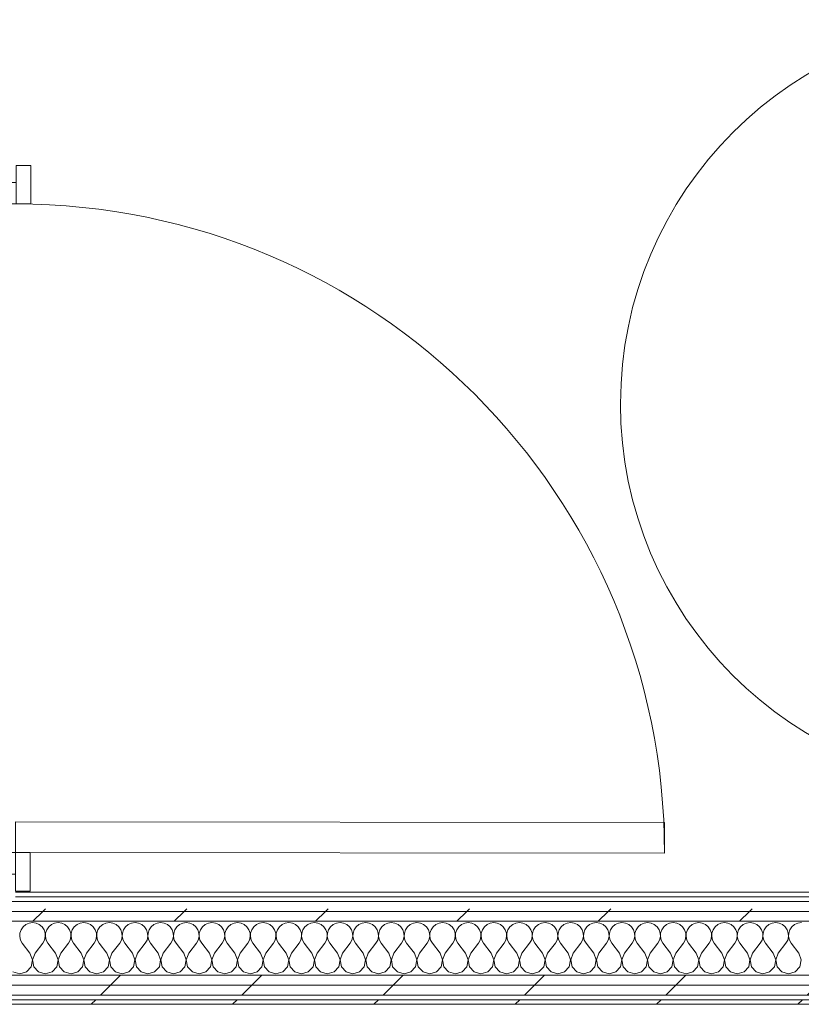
# Model space of a CAD drawing. Header units: millimetres. Extents: x -30280 to 19093, y -18706 to 4378.
# Tile 185 of 206: x -1550 to -533, y -17084 to -15803. Entities that reach past the tile are written whole.
import ezdxf

# ---------------------------------------------------------------- set-up
doc = ezdxf.new("R2010")
doc.units = ezdxf.units.MM
doc.header["$MEASUREMENT"] = 0
doc.linetypes.add('Wipeout_Contour', pattern=[1000, 0, -1000])
for name, color, linetype in [('02_ACAB_Anotacio Portes', 7, 'Continuous'), ('Nuevo_08_E_Envans secs', 7, 'Continuous'), ('Nuevo_Puertas Archicad', 7, 'Continuous')]:
    doc.layers.add(name, color=color, linetype=linetype)
for name, color, linetype, lineweight in [('02_ACAB_Anotacio Portes_Pluma_Nº__46', 5, 'Continuous', 5), ('Nuevo_08_E_Envans secs_Pluma_Nº__1', 7, 'Continuous', 5), ('Nuevo_Puertas Archicad_Pluma_Nº__1', 7, 'Continuous', 5)]:
    doc.layers.add(name, color=color, linetype=linetype, lineweight=lineweight)
for name, color, linetype, lineweight, true_color in [('Nuevo_08_E_Envans secs_Pluma_Nº__102', 7, 'Continuous', 5, 0xcccccc), ('Nuevo_08_E_Envans secs_Pluma_Nº__171', 171, 'Continuous', 13, 0xaaaaff), ('Nuevo_08_E_Envans secs_Pluma_Nº__177', 7, 'Continuous', 15, 0xf7e046), ('Nuevo_Puertas Archicad_Pluma_Nº__3', 7, 'Continuous', 5, 0xa4a4a4)]:
    doc.layers.add(name, color=color, linetype=linetype, lineweight=lineweight, true_color=true_color)
pattern_1 = [(45, (0, 0), (-183.8478, 183.8478), [195, -65]), (45, (7e-14, 183.85), (-183.8478, 183.8478), [195, -65])]

# ---------------------------------------------------------------- blocks, each defined once
blk = doc.blocks.new('Puerta 27_6')
at = {"layer": 'Nuevo_Puertas Archicad_Pluma_Nº__1', "color": 7, "linetype": 'Continuous', "lineweight": 5}
for p, q in [((382, 0), (382, 844)), ((382, 844), (422, 844)), ((422, 844), (422, 0)), ((-472, 0), (-472, 19)), ((-472, 19), (-422, 19)), ((-422, 19), (-422, 0)), ((422, 19), (472, 19)), ((422, 0), (422, 19)), ((472, 19), (472, 0)), ((-422, 0), (-472, 0)), ((-450, 0), (-472, 0)), ((-450, 0), (-472, 0)), ((-422, 0), (-450, 0)), ((-450, 0), (-450, -134)), ((-450, 0), (-450, -6)), ((-450, 0), (-450, -6)), ((-422, -40), (-422, 0)), ((422, 0), (382, 0)), ((472, 0), (422, 0)), ((450, 0), (422, 0)), ((422, 0), (422, -40)), ((450, -134), (450, 0)), ((450, 0), (450, -6)), ((450, 0), (450, -6)), ((450, 0), (472, 0)), ((450, 0), (472, 0)), ((-450, -6), (-450, -12)), ((-450, -6), (-450, -12)), ((-450, -12), (-450, -25)), ((-450, -12), (-450, -25)), ((450, -6), (450, -12)), ((450, -6), (450, -12)), ((450, -12), (450, -25)), ((450, -12), (450, -25)), ((-450, -25), (-450, -38)), ((-450, -25), (-450, -38)), ((450, -25), (450, -38)), ((450, -25), (450, -38)), ((-450, -38), (-450, -108)), ((-450, -38), (-450, -108)), ((450, -38), (450, -108)), ((450, -38), (450, -108)), ((-410, -40), (-422, -40)), ((-410, -134), (-410, -40)), ((422, -40), (410, -40)), ((410, -40), (410, -134)), ((-450, -108), (-450, -121)), ((-450, -108), (-450, -121)), ((450, -108), (450, -121)), ((450, -108), (450, -121)), ((-450, -121), (-450, -134)), ((-450, -121), (-450, -134)), ((450, -121), (450, -134)), ((450, -121), (450, -134)), ((-472, -153), (-472, -134)), ((-472, -134), (-422, -134)), ((-450, -134), (-472, -134)), ((-450, -134), (-472, -134)), ((-450, -134), (-410, -134)), ((-422, -134), (-422, -153)), ((410, -134), (450, -134)), ((422, -134), (472, -134)), ((422, -153), (422, -134)), ((450, -134), (472, -134)), ((450, -134), (472, -134)), ((472, -134), (472, -153)), ((-422, -153), (-472, -153)), ((472, -153), (422, -153))]:
    blk.add_line(p, q, dxfattribs=at)
at = {"layer": 'Nuevo_Puertas Archicad_Pluma_Nº__3', "color": 253, "linetype": 'Continuous', "lineweight": 5, "true_color": 0xa4a4a4}
blk.add_arc((422, 0), 844, 90, 180, dxfattribs=at)
blk = doc.blocks.new('Muro_61_1', base_point=(-1689.4, -17084))
at = {"layer": 'Nuevo_Puertas Archicad', "color": 253, "linetype": 'Continuous', "lineweight": 5, "true_color": 0xa4a4a6, "zscale": 1000, "rotation": 269.9576557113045}
blk.add_blockref('Puerta 27_6', (-1555, -16464.6), dxfattribs=at)
blk = doc.blocks.new('*X457')
at = {"layer": 'Nuevo_08_E_Envans secs_Pluma_Nº__102', "color": 254, "linetype": 'Continuous', "lineweight": 5, "true_color": 0xcccccc}
for p, q in [((-1548.2, -16986.9), (-1549.7, -16991.2)), ((-1545.6, -16983.1), (-1548.2, -16986.9)), ((-1542.1, -16980.1), (-1545.6, -16983.1)), ((-1537.9, -16978.3), (-1542.1, -16980.1)), ((-1533.3, -16977.6), (-1537.9, -16978.3)), ((-1528.8, -16978.3), (-1533.3, -16977.6)), ((-1524.6, -16980.1), (-1528.8, -16978.3)), ((-1521, -16983.1), (-1524.6, -16980.1)), ((-1518.4, -16986.9), (-1521, -16983.1)), ((-1517, -16991.2), (-1518.4, -16986.9)), ((-1514.9, -16986.9), (-1516.4, -16991.2)), ((-1512.3, -16983.1), (-1514.9, -16986.9)), ((-1508.8, -16980.1), (-1512.3, -16983.1)), ((-1504.6, -16978.3), (-1508.8, -16980.1)), ((-1500, -16977.6), (-1504.6, -16978.3)), ((-1495.4, -16978.3), (-1500, -16977.6)), ((-1491.2, -16980.1), (-1495.4, -16978.3)), ((-1487.7, -16983.1), (-1491.2, -16980.1)), ((-1485.1, -16986.9), (-1487.7, -16983.1)), ((-1483.6, -16991.2), (-1485.1, -16986.9)), ((-1481.6, -16986.9), (-1483, -16991.2)), ((-1479, -16983.1), (-1481.6, -16986.9)), ((-1475.4, -16980.1), (-1479, -16983.1)), ((-1471.2, -16978.3), (-1475.4, -16980.1)), ((-1466.7, -16977.6), (-1471.2, -16978.3)), ((-1462.1, -16978.3), (-1466.7, -16977.6)), ((-1457.9, -16980.1), (-1462.1, -16978.3)), ((-1454.4, -16983.1), (-1457.9, -16980.1)), ((-1451.8, -16986.9), (-1454.4, -16983.1)), ((-1450.3, -16991.2), (-1451.8, -16986.9)), ((-1448.2, -16986.9), (-1449.7, -16991.2)), ((-1445.6, -16983.1), (-1448.2, -16986.9)), ((-1442.1, -16980.1), (-1445.6, -16983.1)), ((-1437.9, -16978.3), (-1442.1, -16980.1)), ((-1433.3, -16977.6), (-1437.9, -16978.3)), ((-1428.8, -16978.3), (-1433.3, -16977.6)), ((-1424.6, -16980.1), (-1428.8, -16978.3)), ((-1421, -16983.1), (-1424.6, -16980.1)), ((-1418.4, -16986.9), (-1421, -16983.1)), ((-1417, -16991.2), (-1418.4, -16986.9)), ((-1414.9, -16986.9), (-1416.4, -16991.2)), ((-1412.3, -16983.1), (-1414.9, -16986.9)), ((-1408.8, -16980.1), (-1412.3, -16983.1)), ((-1404.6, -16978.3), (-1408.8, -16980.1)), ((-1400, -16977.6), (-1404.6, -16978.3)), ((-1395.4, -16978.3), (-1400, -16977.6)), ((-1391.2, -16980.1), (-1395.4, -16978.3)), ((-1387.7, -16983.1), (-1391.2, -16980.1)), ((-1385.1, -16986.9), (-1387.7, -16983.1)), ((-1383.6, -16991.2), (-1385.1, -16986.9)), ((-1381.6, -16986.9), (-1383, -16991.2)), ((-1379, -16983.1), (-1381.6, -16986.9)), ((-1375.4, -16980.1), (-1379, -16983.1)), ((-1371.2, -16978.3), (-1375.4, -16980.1)), ((-1366.7, -16977.6), (-1371.2, -16978.3)), ((-1362.1, -16978.3), (-1366.7, -16977.6)), ((-1357.9, -16980.1), (-1362.1, -16978.3)), ((-1354.4, -16983.1), (-1357.9, -16980.1)), ((-1351.8, -16986.9), (-1354.4, -16983.1)), ((-1350.3, -16991.2), (-1351.8, -16986.9)), ((-1348.2, -16986.9), (-1349.7, -16991.2)), ((-1345.6, -16983.1), (-1348.2, -16986.9)), ((-1342.1, -16980.1), (-1345.6, -16983.1)), ((-1337.9, -16978.3), (-1342.1, -16980.1)), ((-1333.3, -16977.6), (-1337.9, -16978.3)), ((-1328.8, -16978.3), (-1333.3, -16977.6)), ((-1324.6, -16980.1), (-1328.8, -16978.3)), ((-1321, -16983.1), (-1324.6, -16980.1)), ((-1318.4, -16986.9), (-1321, -16983.1)), ((-1317, -16991.2), (-1318.4, -16986.9)), ((-1314.9, -16986.9), (-1316.4, -16991.2)), ((-1312.3, -16983.1), (-1314.9, -16986.9)), ((-1308.8, -16980.1), (-1312.3, -16983.1)), ((-1304.6, -16978.3), (-1308.8, -16980.1)), ((-1300, -16977.6), (-1304.6, -16978.3)), ((-1295.4, -16978.3), (-1300, -16977.6)), ((-1291.2, -16980.1), (-1295.4, -16978.3)), ((-1287.7, -16983.1), (-1291.2, -16980.1)), ((-1285.1, -16986.9), (-1287.7, -16983.1)), ((-1283.6, -16991.2), (-1285.1, -16986.9)), ((-1281.6, -16986.9), (-1283, -16991.2)), ((-1279, -16983.1), (-1281.6, -16986.9)), ((-1275.4, -16980.1), (-1279, -16983.1)), ((-1271.2, -16978.3), (-1275.4, -16980.1)), ((-1266.7, -16977.6), (-1271.2, -16978.3)), ((-1262.1, -16978.3), (-1266.7, -16977.6)), ((-1257.9, -16980.1), (-1262.1, -16978.3)), ((-1254.4, -16983.1), (-1257.9, -16980.1)), ((-1251.8, -16986.9), (-1254.4, -16983.1)), ((-1250.3, -16991.2), (-1251.8, -16986.9)), ((-1248.2, -16986.9), (-1249.7, -16991.2)), ((-1245.6, -16983.1), (-1248.2, -16986.9)), ((-1242.1, -16980.1), (-1245.6, -16983.1)), ((-1237.9, -16978.3), (-1242.1, -16980.1)), ((-1233.3, -16977.6), (-1237.9, -16978.3)), ((-1228.8, -16978.3), (-1233.3, -16977.6)), ((-1224.6, -16980.1), (-1228.8, -16978.3)), ((-1221, -16983.1), (-1224.6, -16980.1)), ((-1218.4, -16986.9), (-1221, -16983.1)), ((-1217, -16991.2), (-1218.4, -16986.9)), ((-1214.9, -16986.9), (-1216.4, -16991.2)), ((-1212.3, -16983.1), (-1214.9, -16986.9)), ((-1208.8, -16980.1), (-1212.3, -16983.1)), ((-1204.6, -16978.3), (-1208.8, -16980.1)), ((-1200, -16977.6), (-1204.6, -16978.3)), ((-1195.4, -16978.3), (-1200, -16977.6)), ((-1191.2, -16980.1), (-1195.4, -16978.3)), ((-1187.7, -16983.1), (-1191.2, -16980.1)), ((-1185.1, -16986.9), (-1187.7, -16983.1)), ((-1183.6, -16991.2), (-1185.1, -16986.9)), ((-1181.6, -16986.9), (-1183, -16991.2)), ((-1179, -16983.1), (-1181.6, -16986.9)), ((-1175.4, -16980.1), (-1179, -16983.1)), ((-1171.2, -16978.3), (-1175.4, -16980.1)), ((-1166.7, -16977.6), (-1171.2, -16978.3)), ((-1162.1, -16978.3), (-1166.7, -16977.6)), ((-1157.9, -16980.1), (-1162.1, -16978.3)), ((-1154.4, -16983.1), (-1157.9, -16980.1)), ((-1151.8, -16986.9), (-1154.4, -16983.1)), ((-1150.3, -16991.2), (-1151.8, -16986.9)), ((-1148.2, -16986.9), (-1149.7, -16991.2)), ((-1145.6, -16983.1), (-1148.2, -16986.9)), ((-1142.1, -16980.1), (-1145.6, -16983.1)), ((-1137.9, -16978.3), (-1142.1, -16980.1)), ((-1133.3, -16977.6), (-1137.9, -16978.3)), ((-1128.8, -16978.3), (-1133.3, -16977.6)), ((-1124.6, -16980.1), (-1128.8, -16978.3)), ((-1121, -16983.1), (-1124.6, -16980.1)), ((-1118.4, -16986.9), (-1121, -16983.1)), ((-1117, -16991.2), (-1118.4, -16986.9)), ((-1114.9, -16986.9), (-1116.4, -16991.2)), ((-1112.3, -16983.1), (-1114.9, -16986.9)), ((-1108.8, -16980.1), (-1112.3, -16983.1)), ((-1104.6, -16978.3), (-1108.8, -16980.1)), ((-1100, -16977.6), (-1104.6, -16978.3)), ((-1095.4, -16978.3), (-1100, -16977.6)), ((-1091.2, -16980.1), (-1095.4, -16978.3)), ((-1087.7, -16983.1), (-1091.2, -16980.1)), ((-1085.1, -16986.9), (-1087.7, -16983.1)), ((-1083.6, -16991.2), (-1085.1, -16986.9)), ((-1081.6, -16986.9), (-1083, -16991.2)), ((-1079, -16983.1), (-1081.6, -16986.9)), ((-1075.4, -16980.1), (-1079, -16983.1)), ((-1071.2, -16978.3), (-1075.4, -16980.1)), ((-1066.7, -16977.6), (-1071.2, -16978.3)), ((-1062.1, -16978.3), (-1066.7, -16977.6)), ((-1057.9, -16980.1), (-1062.1, -16978.3)), ((-1054.4, -16983.1), (-1057.9, -16980.1)), ((-1051.8, -16986.9), (-1054.4, -16983.1)), ((-1050.3, -16991.2), (-1051.8, -16986.9)), ((-1048.2, -16986.9), (-1049.7, -16991.2)), ((-1045.6, -16983.1), (-1048.2, -16986.9)), ((-1042.1, -16980.1), (-1045.6, -16983.1)), ((-1037.9, -16978.3), (-1042.1, -16980.1)), ((-1033.3, -16977.6), (-1037.9, -16978.3)), ((-1028.8, -16978.3), (-1033.3, -16977.6)), ((-1024.6, -16980.1), (-1028.8, -16978.3)), ((-1021, -16983.1), (-1024.6, -16980.1)), ((-1018.4, -16986.9), (-1021, -16983.1)), ((-1017, -16991.2), (-1018.4, -16986.9)), ((-1014.9, -16986.9), (-1016.4, -16991.2)), ((-1012.3, -16983.1), (-1014.9, -16986.9)), ((-1008.8, -16980.1), (-1012.3, -16983.1)), ((-1004.6, -16978.3), (-1008.8, -16980.1)), ((-1000, -16977.6), (-1004.6, -16978.3)), ((-995.4, -16978.3), (-1000, -16977.6)), ((-991.2, -16980.1), (-995.4, -16978.3)), ((-987.7, -16983.1), (-991.2, -16980.1)), ((-985.1, -16986.9), (-987.7, -16983.1)), ((-983.6, -16991.2), (-985.1, -16986.9)), ((-981.6, -16986.9), (-983, -16991.2)), ((-979, -16983.1), (-981.6, -16986.9)), ((-975.4, -16980.1), (-979, -16983.1)), ((-971.2, -16978.3), (-975.4, -16980.1)), ((-966.7, -16977.6), (-971.2, -16978.3)), ((-962.1, -16978.3), (-966.7, -16977.6)), ((-957.9, -16980.1), (-962.1, -16978.3)), ((-954.4, -16983.1), (-957.9, -16980.1)), ((-951.8, -16986.9), (-954.4, -16983.1)), ((-950.3, -16991.2), (-951.8, -16986.9)), ((-948.2, -16986.9), (-949.7, -16991.2)), ((-945.6, -16983.1), (-948.2, -16986.9)), ((-942.1, -16980.1), (-945.6, -16983.1)), ((-937.9, -16978.3), (-942.1, -16980.1)), ((-933.3, -16977.6), (-937.9, -16978.3)), ((-928.8, -16978.3), (-933.3, -16977.6)), ((-924.6, -16980.1), (-928.8, -16978.3)), ((-921, -16983.1), (-924.6, -16980.1)), ((-918.4, -16986.9), (-921, -16983.1)), ((-917, -16991.2), (-918.4, -16986.9)), ((-914.9, -16986.9), (-916.4, -16991.2)), ((-912.3, -16983.1), (-914.9, -16986.9)), ((-908.8, -16980.1), (-912.3, -16983.1)), ((-904.6, -16978.3), (-908.8, -16980.1)), ((-900, -16977.6), (-904.6, -16978.3)), ((-895.4, -16978.3), (-900, -16977.6)), ((-891.2, -16980.1), (-895.4, -16978.3)), ((-887.7, -16983.1), (-891.2, -16980.1)), ((-885.1, -16986.9), (-887.7, -16983.1)), ((-883.6, -16991.2), (-885.1, -16986.9)), ((-881.6, -16986.9), (-883, -16991.2)), ((-879, -16983.1), (-881.6, -16986.9)), ((-875.4, -16980.1), (-879, -16983.1)), ((-871.2, -16978.3), (-875.4, -16980.1)), ((-866.7, -16977.6), (-871.2, -16978.3)), ((-862.1, -16978.3), (-866.7, -16977.6)), ((-857.9, -16980.1), (-862.1, -16978.3)), ((-854.4, -16983.1), (-857.9, -16980.1)), ((-851.8, -16986.9), (-854.4, -16983.1)), ((-850.3, -16991.2), (-851.8, -16986.9)), ((-848.2, -16986.9), (-849.7, -16991.2)), ((-845.6, -16983.1), (-848.2, -16986.9)), ((-842.1, -16980.1), (-845.6, -16983.1)), ((-837.9, -16978.3), (-842.1, -16980.1)), ((-833.3, -16977.6), (-837.9, -16978.3)), ((-828.8, -16978.3), (-833.3, -16977.6)), ((-824.6, -16980.1), (-828.8, -16978.3)), ((-821, -16983.1), (-824.6, -16980.1)), ((-818.4, -16986.9), (-821, -16983.1)), ((-817, -16991.2), (-818.4, -16986.9)), ((-814.9, -16986.9), (-816.4, -16991.2)), ((-812.3, -16983.1), (-814.9, -16986.9)), ((-808.8, -16980.1), (-812.3, -16983.1)), ((-804.6, -16978.3), (-808.8, -16980.1)), ((-800, -16977.6), (-804.6, -16978.3)), ((-795.4, -16978.3), (-800, -16977.6)), ((-791.2, -16980.1), (-795.4, -16978.3)), ((-787.7, -16983.1), (-791.2, -16980.1)), ((-785.1, -16986.9), (-787.7, -16983.1)), ((-783.6, -16991.2), (-785.1, -16986.9)), ((-781.6, -16986.9), (-783, -16991.2)), ((-779, -16983.1), (-781.6, -16986.9)), ((-775.4, -16980.1), (-779, -16983.1)), ((-771.2, -16978.3), (-775.4, -16980.1)), ((-766.7, -16977.6), (-771.2, -16978.3)), ((-762.1, -16978.3), (-766.7, -16977.6)), ((-757.9, -16980.1), (-762.1, -16978.3)), ((-754.4, -16983.1), (-757.9, -16980.1)), ((-751.8, -16986.9), (-754.4, -16983.1)), ((-750.3, -16991.2), (-751.8, -16986.9)), ((-748.2, -16986.9), (-749.7, -16991.2)), ((-745.6, -16983.1), (-748.2, -16986.9)), ((-742.1, -16980.1), (-745.6, -16983.1)), ((-737.9, -16978.3), (-742.1, -16980.1)), ((-733.3, -16977.6), (-737.9, -16978.3)), ((-728.8, -16978.3), (-733.3, -16977.6)), ((-724.6, -16980.1), (-728.8, -16978.3)), ((-721, -16983.1), (-724.6, -16980.1)), ((-718.4, -16986.9), (-721, -16983.1)), ((-717, -16991.2), (-718.4, -16986.9)), ((-714.9, -16986.9), (-716.4, -16991.2)), ((-712.3, -16983.1), (-714.9, -16986.9)), ((-708.8, -16980.1), (-712.3, -16983.1)), ((-704.6, -16978.3), (-708.8, -16980.1)), ((-700, -16977.6), (-704.6, -16978.3)), ((-695.4, -16978.3), (-700, -16977.6)), ((-691.2, -16980.1), (-695.4, -16978.3)), ((-687.7, -16983.1), (-691.2, -16980.1)), ((-685.1, -16986.9), (-687.7, -16983.1)), ((-683.6, -16991.2), (-685.1, -16986.9)), ((-681.6, -16986.9), (-683, -16991.2)), ((-679, -16983.1), (-681.6, -16986.9)), ((-675.4, -16980.1), (-679, -16983.1)), ((-671.2, -16978.3), (-675.4, -16980.1)), ((-666.7, -16977.6), (-671.2, -16978.3)), ((-662.1, -16978.3), (-666.7, -16977.6)), ((-657.9, -16980.1), (-662.1, -16978.3)), ((-654.4, -16983.1), (-657.9, -16980.1)), ((-651.8, -16986.9), (-654.4, -16983.1)), ((-650.3, -16991.2), (-651.8, -16986.9)), ((-648.2, -16986.9), (-649.7, -16991.2)), ((-645.6, -16983.1), (-648.2, -16986.9)), ((-642.1, -16980.1), (-645.6, -16983.1)), ((-637.9, -16978.3), (-642.1, -16980.1)), ((-633.3, -16977.6), (-637.9, -16978.3)), ((-628.8, -16978.3), (-633.3, -16977.6)), ((-624.6, -16980.1), (-628.8, -16978.3)), ((-621, -16983.1), (-624.6, -16980.1)), ((-618.4, -16986.9), (-621, -16983.1)), ((-617, -16991.2), (-618.4, -16986.9)), ((-614.9, -16986.9), (-616.4, -16991.2)), ((-612.3, -16983.1), (-614.9, -16986.9)), ((-608.8, -16980.1), (-612.3, -16983.1)), ((-604.6, -16978.3), (-608.8, -16980.1)), ((-600, -16977.6), (-604.6, -16978.3)), ((-595.4, -16978.3), (-600, -16977.6)), ((-591.2, -16980.1), (-595.4, -16978.3)), ((-587.7, -16983.1), (-591.2, -16980.1)), ((-585.1, -16986.9), (-587.7, -16983.1)), ((-583.6, -16991.2), (-585.1, -16986.9)), ((-581.6, -16986.9), (-583, -16991.2)), ((-579, -16983.1), (-581.6, -16986.9)), ((-575.4, -16980.1), (-579, -16983.1)), ((-571.2, -16978.3), (-575.4, -16980.1)), ((-566.7, -16977.6), (-571.2, -16978.3)), ((-562.1, -16978.3), (-566.7, -16977.6)), ((-557.9, -16980.1), (-562.1, -16978.3)), ((-554.4, -16983.1), (-557.9, -16980.1)), ((-551.8, -16986.9), (-554.4, -16983.1)), ((-550.3, -16991.2), (-551.8, -16986.9)), ((-548.2, -16986.9), (-549.7, -16991.2)), ((-545.6, -16983.1), (-548.2, -16986.9)), ((-542.1, -16980.1), (-545.6, -16983.1)), ((-537.9, -16978.3), (-542.1, -16980.1)), ((-533.3, -16977.6), (-537.9, -16978.3)), ((-1549.7, -16991.2), (-1549.9, -16995.8)), ((-1549.9, -16995.8), (-1548.9, -17000.3)), ((-1548.9, -17000.3), (-1546.7, -17004.3)), ((-1520, -17004.3), (-1517.8, -17000.3)), ((-1517.8, -17000.3), (-1516.7, -16995.8)), ((-1516.7, -16995.8), (-1517, -16991.2)), ((-1516.4, -16991.2), (-1516.6, -16995.8)), ((-1516.6, -16995.8), (-1515.6, -17000.3)), ((-1515.6, -17000.3), (-1513.3, -17004.3)), ((-1486.7, -17004.3), (-1484.4, -17000.3)), ((-1484.4, -17000.3), (-1483.4, -16995.8)), ((-1483.4, -16995.8), (-1483.6, -16991.2)), ((-1483, -16991.2), (-1483.3, -16995.8)), ((-1483.3, -16995.8), (-1482.2, -17000.3)), ((-1482.2, -17000.3), (-1480, -17004.3)), ((-1453.3, -17004.3), (-1451.1, -17000.3)), ((-1451.1, -17000.3), (-1450.1, -16995.8)), ((-1450.1, -16995.8), (-1450.3, -16991.2)), ((-1449.7, -16991.2), (-1449.9, -16995.8)), ((-1449.9, -16995.8), (-1448.9, -17000.3)), ((-1448.9, -17000.3), (-1446.7, -17004.3)), ((-1420, -17004.3), (-1417.8, -17000.3)), ((-1417.8, -17000.3), (-1416.7, -16995.8)), ((-1416.7, -16995.8), (-1417, -16991.2)), ((-1416.4, -16991.2), (-1416.6, -16995.8)), ((-1416.6, -16995.8), (-1415.6, -17000.3)), ((-1415.6, -17000.3), (-1413.3, -17004.3)), ((-1386.7, -17004.3), (-1384.4, -17000.3)), ((-1384.4, -17000.3), (-1383.4, -16995.8)), ((-1383.4, -16995.8), (-1383.6, -16991.2)), ((-1383, -16991.2), (-1383.3, -16995.8)), ((-1383.3, -16995.8), (-1382.2, -17000.3)), ((-1382.2, -17000.3), (-1380, -17004.3)), ((-1353.3, -17004.3), (-1351.1, -17000.3)), ((-1351.1, -17000.3), (-1350.1, -16995.8)), ((-1350.1, -16995.8), (-1350.3, -16991.2)), ((-1349.7, -16991.2), (-1349.9, -16995.8)), ((-1349.9, -16995.8), (-1348.9, -17000.3)), ((-1348.9, -17000.3), (-1346.7, -17004.3)), ((-1320, -17004.3), (-1317.8, -17000.3)), ((-1317.8, -17000.3), (-1316.7, -16995.8)), ((-1316.7, -16995.8), (-1317, -16991.2)), ((-1316.4, -16991.2), (-1316.6, -16995.8)), ((-1316.6, -16995.8), (-1315.6, -17000.3)), ((-1315.6, -17000.3), (-1313.3, -17004.3)), ((-1286.7, -17004.3), (-1284.4, -17000.3)), ((-1284.4, -17000.3), (-1283.4, -16995.8)), ((-1283.4, -16995.8), (-1283.6, -16991.2)), ((-1283, -16991.2), (-1283.3, -16995.8)), ((-1283.3, -16995.8), (-1282.2, -17000.3)), ((-1282.2, -17000.3), (-1280, -17004.3)), ((-1253.3, -17004.3), (-1251.1, -17000.3)), ((-1251.1, -17000.3), (-1250.1, -16995.8)), ((-1250.1, -16995.8), (-1250.3, -16991.2)), ((-1249.7, -16991.2), (-1249.9, -16995.8)), ((-1249.9, -16995.8), (-1248.9, -17000.3)), ((-1248.9, -17000.3), (-1246.7, -17004.3)), ((-1220, -17004.3), (-1217.8, -17000.3)), ((-1217.8, -17000.3), (-1216.7, -16995.8)), ((-1216.7, -16995.8), (-1217, -16991.2)), ((-1216.4, -16991.2), (-1216.6, -16995.8)), ((-1216.6, -16995.8), (-1215.6, -17000.3)), ((-1215.6, -17000.3), (-1213.3, -17004.3)), ((-1186.7, -17004.3), (-1184.4, -17000.3)), ((-1184.4, -17000.3), (-1183.4, -16995.8)), ((-1183.4, -16995.8), (-1183.6, -16991.2)), ((-1183, -16991.2), (-1183.3, -16995.8)), ((-1183.3, -16995.8), (-1182.2, -17000.3)), ((-1182.2, -17000.3), (-1180, -17004.3)), ((-1153.3, -17004.3), (-1151.1, -17000.3)), ((-1151.1, -17000.3), (-1150.1, -16995.8)), ((-1150.1, -16995.8), (-1150.3, -16991.2)), ((-1149.7, -16991.2), (-1149.9, -16995.8)), ((-1149.9, -16995.8), (-1148.9, -17000.3)), ((-1148.9, -17000.3), (-1146.7, -17004.3)), ((-1120, -17004.3), (-1117.8, -17000.3)), ((-1117.8, -17000.3), (-1116.7, -16995.8)), ((-1116.7, -16995.8), (-1117, -16991.2)), ((-1116.4, -16991.2), (-1116.6, -16995.8)), ((-1116.6, -16995.8), (-1115.6, -17000.3)), ((-1115.6, -17000.3), (-1113.3, -17004.3)), ((-1086.7, -17004.3), (-1084.4, -17000.3)), ((-1084.4, -17000.3), (-1083.4, -16995.8)), ((-1083.4, -16995.8), (-1083.6, -16991.2)), ((-1083, -16991.2), (-1083.3, -16995.8)), ((-1083.3, -16995.8), (-1082.2, -17000.3)), ((-1082.2, -17000.3), (-1080, -17004.3)), ((-1053.3, -17004.3), (-1051.1, -17000.3)), ((-1051.1, -17000.3), (-1050.1, -16995.8)), ((-1050.1, -16995.8), (-1050.3, -16991.2)), ((-1049.7, -16991.2), (-1049.9, -16995.8)), ((-1049.9, -16995.8), (-1048.9, -17000.3)), ((-1048.9, -17000.3), (-1046.7, -17004.3)), ((-1020, -17004.3), (-1017.8, -17000.3)), ((-1017.8, -17000.3), (-1016.7, -16995.8)), ((-1016.7, -16995.8), (-1017, -16991.2)), ((-1016.4, -16991.2), (-1016.6, -16995.8)), ((-1016.6, -16995.8), (-1015.6, -17000.3)), ((-1015.6, -17000.3), (-1013.3, -17004.3)), ((-986.7, -17004.3), (-984.4, -17000.3)), ((-984.4, -17000.3), (-983.4, -16995.8)), ((-983.4, -16995.8), (-983.6, -16991.2)), ((-983, -16991.2), (-983.3, -16995.8)), ((-983.3, -16995.8), (-982.2, -17000.3)), ((-982.2, -17000.3), (-980, -17004.3)), ((-953.3, -17004.3), (-951.1, -17000.3)), ((-951.1, -17000.3), (-950.1, -16995.8)), ((-950.1, -16995.8), (-950.3, -16991.2)), ((-949.7, -16991.2), (-949.9, -16995.8)), ((-949.9, -16995.8), (-948.9, -17000.3)), ((-948.9, -17000.3), (-946.7, -17004.3)), ((-920, -17004.3), (-917.8, -17000.3)), ((-917.8, -17000.3), (-916.7, -16995.8)), ((-916.7, -16995.8), (-917, -16991.2)), ((-916.4, -16991.2), (-916.6, -16995.8)), ((-916.6, -16995.8), (-915.6, -17000.3)), ((-915.6, -17000.3), (-913.3, -17004.3)), ((-886.7, -17004.3), (-884.4, -17000.3)), ((-884.4, -17000.3), (-883.4, -16995.8)), ((-883.4, -16995.8), (-883.6, -16991.2)), ((-883, -16991.2), (-883.3, -16995.8)), ((-883.3, -16995.8), (-882.2, -17000.3)), ((-882.2, -17000.3), (-880, -17004.3)), ((-853.3, -17004.3), (-851.1, -17000.3)), ((-851.1, -17000.3), (-850.1, -16995.8)), ((-850.1, -16995.8), (-850.3, -16991.2)), ((-849.7, -16991.2), (-849.9, -16995.8)), ((-849.9, -16995.8), (-848.9, -17000.3)), ((-848.9, -17000.3), (-846.7, -17004.3)), ((-820, -17004.3), (-817.8, -17000.3)), ((-817.8, -17000.3), (-816.7, -16995.8)), ((-816.7, -16995.8), (-817, -16991.2)), ((-816.4, -16991.2), (-816.6, -16995.8)), ((-816.6, -16995.8), (-815.6, -17000.3)), ((-815.6, -17000.3), (-813.3, -17004.3)), ((-786.7, -17004.3), (-784.4, -17000.3)), ((-784.4, -17000.3), (-783.4, -16995.8)), ((-783.4, -16995.8), (-783.6, -16991.2)), ((-783, -16991.2), (-783.3, -16995.8)), ((-783.3, -16995.8), (-782.2, -17000.3)), ((-782.2, -17000.3), (-780, -17004.3)), ((-753.3, -17004.3), (-751.1, -17000.3)), ((-751.1, -17000.3), (-750.1, -16995.8)), ((-750.1, -16995.8), (-750.3, -16991.2)), ((-749.7, -16991.2), (-749.9, -16995.8)), ((-749.9, -16995.8), (-748.9, -17000.3)), ((-748.9, -17000.3), (-746.7, -17004.3)), ((-720, -17004.3), (-717.8, -17000.3)), ((-717.8, -17000.3), (-716.7, -16995.8)), ((-716.7, -16995.8), (-717, -16991.2)), ((-716.4, -16991.2), (-716.6, -16995.8)), ((-716.6, -16995.8), (-715.6, -17000.3)), ((-715.6, -17000.3), (-713.3, -17004.3)), ((-686.7, -17004.3), (-684.4, -17000.3)), ((-684.4, -17000.3), (-683.4, -16995.8)), ((-683.4, -16995.8), (-683.6, -16991.2)), ((-683, -16991.2), (-683.3, -16995.8)), ((-683.3, -16995.8), (-682.2, -17000.3)), ((-682.2, -17000.3), (-680, -17004.3)), ((-653.3, -17004.3), (-651.1, -17000.3)), ((-651.1, -17000.3), (-650.1, -16995.8)), ((-650.1, -16995.8), (-650.3, -16991.2)), ((-649.7, -16991.2), (-649.9, -16995.8)), ((-649.9, -16995.8), (-648.9, -17000.3)), ((-648.9, -17000.3), (-646.7, -17004.3)), ((-620, -17004.3), (-617.8, -17000.3)), ((-617.8, -17000.3), (-616.7, -16995.8)), ((-616.7, -16995.8), (-617, -16991.2)), ((-616.4, -16991.2), (-616.6, -16995.8)), ((-616.6, -16995.8), (-615.6, -17000.3)), ((-615.6, -17000.3), (-613.3, -17004.3)), ((-586.7, -17004.3), (-584.4, -17000.3)), ((-584.4, -17000.3), (-583.4, -16995.8)), ((-583.4, -16995.8), (-583.6, -16991.2)), ((-583, -16991.2), (-583.3, -16995.8)), ((-583.3, -16995.8), (-582.2, -17000.3)), ((-582.2, -17000.3), (-580, -17004.3)), ((-553.3, -17004.3), (-551.1, -17000.3)), ((-551.1, -17000.3), (-550.1, -16995.8)), ((-550.1, -16995.8), (-550.3, -16991.2)), ((-549.7, -16991.2), (-549.9, -16995.8)), ((-549.9, -16995.8), (-548.9, -17000.3)), ((-548.9, -17000.3), (-546.7, -17004.3)), ((-1536.7, -17017.6), (-1546.7, -17004.3)), ((-1530, -17017.6), (-1520, -17004.3)), ((-1503.3, -17017.6), (-1513.3, -17004.3)), ((-1496.7, -17017.6), (-1486.7, -17004.3)), ((-1470, -17017.6), (-1480, -17004.3)), ((-1463.3, -17017.6), (-1453.3, -17004.3)), ((-1436.7, -17017.6), (-1446.7, -17004.3)), ((-1430, -17017.6), (-1420, -17004.3)), ((-1403.3, -17017.6), (-1413.3, -17004.3)), ((-1396.7, -17017.6), (-1386.7, -17004.3)), ((-1370, -17017.6), (-1380, -17004.3)), ((-1363.3, -17017.6), (-1353.3, -17004.3)), ((-1336.7, -17017.6), (-1346.7, -17004.3)), ((-1330, -17017.6), (-1320, -17004.3)), ((-1303.3, -17017.6), (-1313.3, -17004.3)), ((-1296.7, -17017.6), (-1286.7, -17004.3)), ((-1270, -17017.6), (-1280, -17004.3)), ((-1263.3, -17017.6), (-1253.3, -17004.3)), ((-1236.7, -17017.6), (-1246.7, -17004.3)), ((-1230, -17017.6), (-1220, -17004.3)), ((-1203.3, -17017.6), (-1213.3, -17004.3)), ((-1196.7, -17017.6), (-1186.7, -17004.3)), ((-1170, -17017.6), (-1180, -17004.3)), ((-1163.3, -17017.6), (-1153.3, -17004.3)), ((-1136.7, -17017.6), (-1146.7, -17004.3)), ((-1130, -17017.6), (-1120, -17004.3)), ((-1103.3, -17017.6), (-1113.3, -17004.3)), ((-1096.7, -17017.6), (-1086.7, -17004.3)), ((-1070, -17017.6), (-1080, -17004.3)), ((-1063.3, -17017.6), (-1053.3, -17004.3)), ((-1036.7, -17017.6), (-1046.7, -17004.3)), ((-1030, -17017.6), (-1020, -17004.3)), ((-1003.3, -17017.6), (-1013.3, -17004.3)), ((-996.7, -17017.6), (-986.7, -17004.3)), ((-970, -17017.6), (-980, -17004.3)), ((-963.3, -17017.6), (-953.3, -17004.3)), ((-936.7, -17017.6), (-946.7, -17004.3)), ((-930, -17017.6), (-920, -17004.3)), ((-903.3, -17017.6), (-913.3, -17004.3)), ((-896.7, -17017.6), (-886.7, -17004.3)), ((-870, -17017.6), (-880, -17004.3)), ((-863.3, -17017.6), (-853.3, -17004.3)), ((-836.7, -17017.6), (-846.7, -17004.3)), ((-830, -17017.6), (-820, -17004.3)), ((-803.3, -17017.6), (-813.3, -17004.3)), ((-796.7, -17017.6), (-786.7, -17004.3)), ((-770, -17017.6), (-780, -17004.3)), ((-763.3, -17017.6), (-753.3, -17004.3)), ((-736.7, -17017.6), (-746.7, -17004.3)), ((-730, -17017.6), (-720, -17004.3)), ((-703.3, -17017.6), (-713.3, -17004.3)), ((-696.7, -17017.6), (-686.7, -17004.3)), ((-670, -17017.6), (-680, -17004.3)), ((-663.3, -17017.6), (-653.3, -17004.3)), ((-636.7, -17017.6), (-646.7, -17004.3)), ((-630, -17017.6), (-620, -17004.3)), ((-603.3, -17017.6), (-613.3, -17004.3)), ((-596.7, -17017.6), (-586.7, -17004.3)), ((-570, -17017.6), (-580, -17004.3)), ((-563.3, -17017.6), (-553.3, -17004.3)), ((-536.7, -17017.6), (-546.7, -17004.3)), ((-1533.4, -17026.1), (-1536.7, -17017.6)), ((-1535.1, -17035.1), (-1533.4, -17026.1)), ((-1530, -17017.6), (-1533.3, -17026.1)), ((-1533.3, -17026.1), (-1531.6, -17035.1)), ((-1500.1, -17026.1), (-1503.3, -17017.6)), ((-1501.8, -17035.1), (-1500.1, -17026.1)), ((-1496.7, -17017.6), (-1499.9, -17026.1)), ((-1499.9, -17026.1), (-1498.2, -17035.1)), ((-1466.7, -17026.1), (-1470, -17017.6)), ((-1468.4, -17035.1), (-1466.7, -17026.1)), ((-1463.3, -17017.6), (-1466.6, -17026.1)), ((-1466.6, -17026.1), (-1464.9, -17035.1)), ((-1433.4, -17026.1), (-1436.7, -17017.6)), ((-1435.1, -17035.1), (-1433.4, -17026.1)), ((-1430, -17017.6), (-1433.3, -17026.1)), ((-1433.3, -17026.1), (-1431.6, -17035.1)), ((-1400.1, -17026.1), (-1403.3, -17017.6)), ((-1401.8, -17035.1), (-1400.1, -17026.1)), ((-1396.7, -17017.6), (-1399.9, -17026.1)), ((-1399.9, -17026.1), (-1398.2, -17035.1)), ((-1366.7, -17026.1), (-1370, -17017.6)), ((-1368.4, -17035.1), (-1366.7, -17026.1)), ((-1363.3, -17017.6), (-1366.6, -17026.1)), ((-1366.6, -17026.1), (-1364.9, -17035.1)), ((-1333.4, -17026.1), (-1336.7, -17017.6)), ((-1335.1, -17035.1), (-1333.4, -17026.1)), ((-1330, -17017.6), (-1333.3, -17026.1)), ((-1333.3, -17026.1), (-1331.6, -17035.1)), ((-1300.1, -17026.1), (-1303.3, -17017.6)), ((-1301.8, -17035.1), (-1300.1, -17026.1)), ((-1296.7, -17017.6), (-1299.9, -17026.1)), ((-1299.9, -17026.1), (-1298.2, -17035.1)), ((-1266.7, -17026.1), (-1270, -17017.6)), ((-1268.4, -17035.1), (-1266.7, -17026.1)), ((-1263.3, -17017.6), (-1266.6, -17026.1)), ((-1266.6, -17026.1), (-1264.9, -17035.1)), ((-1233.4, -17026.1), (-1236.7, -17017.6)), ((-1235.1, -17035.1), (-1233.4, -17026.1)), ((-1230, -17017.6), (-1233.3, -17026.1)), ((-1233.3, -17026.1), (-1231.6, -17035.1)), ((-1200.1, -17026.1), (-1203.3, -17017.6)), ((-1201.8, -17035.1), (-1200.1, -17026.1)), ((-1196.7, -17017.6), (-1199.9, -17026.1)), ((-1199.9, -17026.1), (-1198.2, -17035.1)), ((-1166.7, -17026.1), (-1170, -17017.6)), ((-1168.4, -17035.1), (-1166.7, -17026.1)), ((-1163.3, -17017.6), (-1166.6, -17026.1)), ((-1166.6, -17026.1), (-1164.9, -17035.1)), ((-1133.4, -17026.1), (-1136.7, -17017.6)), ((-1135.1, -17035.1), (-1133.4, -17026.1)), ((-1130, -17017.6), (-1133.3, -17026.1)), ((-1133.3, -17026.1), (-1131.6, -17035.1)), ((-1100.1, -17026.1), (-1103.3, -17017.6)), ((-1101.8, -17035.1), (-1100.1, -17026.1)), ((-1096.7, -17017.6), (-1099.9, -17026.1)), ((-1099.9, -17026.1), (-1098.2, -17035.1)), ((-1066.7, -17026.1), (-1070, -17017.6)), ((-1068.4, -17035.1), (-1066.7, -17026.1)), ((-1063.3, -17017.6), (-1066.6, -17026.1)), ((-1066.6, -17026.1), (-1064.9, -17035.1)), ((-1033.4, -17026.1), (-1036.7, -17017.6)), ((-1035.1, -17035.1), (-1033.4, -17026.1)), ((-1030, -17017.6), (-1033.3, -17026.1)), ((-1033.3, -17026.1), (-1031.6, -17035.1)), ((-1000.1, -17026.1), (-1003.3, -17017.6)), ((-1001.8, -17035.1), (-1000.1, -17026.1)), ((-996.7, -17017.6), (-999.9, -17026.1)), ((-999.9, -17026.1), (-998.2, -17035.1)), ((-966.7, -17026.1), (-970, -17017.6)), ((-968.4, -17035.1), (-966.7, -17026.1)), ((-963.3, -17017.6), (-966.6, -17026.1)), ((-966.6, -17026.1), (-964.9, -17035.1)), ((-933.4, -17026.1), (-936.7, -17017.6)), ((-935.1, -17035.1), (-933.4, -17026.1)), ((-930, -17017.6), (-933.3, -17026.1)), ((-933.3, -17026.1), (-931.6, -17035.1)), ((-900.1, -17026.1), (-903.3, -17017.6)), ((-901.8, -17035.1), (-900.1, -17026.1)), ((-896.7, -17017.6), (-899.9, -17026.1)), ((-899.9, -17026.1), (-898.2, -17035.1)), ((-866.7, -17026.1), (-870, -17017.6)), ((-868.4, -17035.1), (-866.7, -17026.1)), ((-863.3, -17017.6), (-866.6, -17026.1)), ((-866.6, -17026.1), (-864.9, -17035.1)), ((-833.4, -17026.1), (-836.7, -17017.6)), ((-835.1, -17035.1), (-833.4, -17026.1)), ((-830, -17017.6), (-833.3, -17026.1)), ((-833.3, -17026.1), (-831.6, -17035.1)), ((-800.1, -17026.1), (-803.3, -17017.6)), ((-801.8, -17035.1), (-800.1, -17026.1)), ((-796.7, -17017.6), (-799.9, -17026.1)), ((-799.9, -17026.1), (-798.2, -17035.1)), ((-766.7, -17026.1), (-770, -17017.6)), ((-768.4, -17035.1), (-766.7, -17026.1)), ((-763.3, -17017.6), (-766.6, -17026.1)), ((-766.6, -17026.1), (-764.9, -17035.1)), ((-733.4, -17026.1), (-736.7, -17017.6)), ((-735.1, -17035.1), (-733.4, -17026.1)), ((-730, -17017.6), (-733.3, -17026.1)), ((-733.3, -17026.1), (-731.6, -17035.1)), ((-700.1, -17026.1), (-703.3, -17017.6)), ((-701.8, -17035.1), (-700.1, -17026.1)), ((-696.7, -17017.6), (-699.9, -17026.1)), ((-699.9, -17026.1), (-698.2, -17035.1)), ((-666.7, -17026.1), (-670, -17017.6)), ((-668.4, -17035.1), (-666.7, -17026.1)), ((-663.3, -17017.6), (-666.6, -17026.1)), ((-666.6, -17026.1), (-664.9, -17035.1)), ((-633.4, -17026.1), (-636.7, -17017.6)), ((-635.1, -17035.1), (-633.4, -17026.1)), ((-630, -17017.6), (-633.3, -17026.1)), ((-633.3, -17026.1), (-631.6, -17035.1)), ((-600.1, -17026.1), (-603.3, -17017.6)), ((-601.8, -17035.1), (-600.1, -17026.1)), ((-596.7, -17017.6), (-599.9, -17026.1)), ((-599.9, -17026.1), (-598.2, -17035.1)), ((-566.7, -17026.1), (-570, -17017.6)), ((-568.4, -17035.1), (-566.7, -17026.1)), ((-563.3, -17017.6), (-566.6, -17026.1)), ((-566.6, -17026.1), (-564.9, -17035.1)), ((-533.4, -17026.1), (-536.7, -17017.6)), ((-535.1, -17035.1), (-533.4, -17026.1)), ((-1541.2, -17041.8), (-1535.1, -17035.1)), ((-1531.6, -17035.1), (-1525.4, -17041.8)), ((-1507.9, -17041.8), (-1501.8, -17035.1)), ((-1498.2, -17035.1), (-1492.1, -17041.8)), ((-1474.6, -17041.8), (-1468.4, -17035.1)), ((-1464.9, -17035.1), (-1458.8, -17041.8)), ((-1441.2, -17041.8), (-1435.1, -17035.1)), ((-1431.6, -17035.1), (-1425.4, -17041.8)), ((-1407.9, -17041.8), (-1401.8, -17035.1)), ((-1398.2, -17035.1), (-1392.1, -17041.8)), ((-1374.6, -17041.8), (-1368.4, -17035.1)), ((-1364.9, -17035.1), (-1358.8, -17041.8)), ((-1341.2, -17041.8), (-1335.1, -17035.1)), ((-1331.6, -17035.1), (-1325.4, -17041.8)), ((-1307.9, -17041.8), (-1301.8, -17035.1)), ((-1298.2, -17035.1), (-1292.1, -17041.8)), ((-1274.6, -17041.8), (-1268.4, -17035.1)), ((-1264.9, -17035.1), (-1258.8, -17041.8)), ((-1241.2, -17041.8), (-1235.1, -17035.1)), ((-1231.6, -17035.1), (-1225.4, -17041.8)), ((-1207.9, -17041.8), (-1201.8, -17035.1)), ((-1198.2, -17035.1), (-1192.1, -17041.8)), ((-1174.6, -17041.8), (-1168.4, -17035.1)), ((-1164.9, -17035.1), (-1158.8, -17041.8)), ((-1141.2, -17041.8), (-1135.1, -17035.1)), ((-1131.6, -17035.1), (-1125.4, -17041.8)), ((-1107.9, -17041.8), (-1101.8, -17035.1)), ((-1098.2, -17035.1), (-1092.1, -17041.8)), ((-1074.6, -17041.8), (-1068.4, -17035.1)), ((-1064.9, -17035.1), (-1058.8, -17041.8)), ((-1041.2, -17041.8), (-1035.1, -17035.1)), ((-1031.6, -17035.1), (-1025.4, -17041.8)), ((-1007.9, -17041.8), (-1001.8, -17035.1)), ((-998.2, -17035.1), (-992.1, -17041.8)), ((-974.6, -17041.8), (-968.4, -17035.1)), ((-964.9, -17035.1), (-958.8, -17041.8)), ((-941.2, -17041.8), (-935.1, -17035.1)), ((-931.6, -17035.1), (-925.4, -17041.8)), ((-907.9, -17041.8), (-901.8, -17035.1)), ((-898.2, -17035.1), (-892.1, -17041.8)), ((-874.6, -17041.8), (-868.4, -17035.1)), ((-864.9, -17035.1), (-858.8, -17041.8)), ((-841.2, -17041.8), (-835.1, -17035.1)), ((-831.6, -17035.1), (-825.4, -17041.8)), ((-807.9, -17041.8), (-801.8, -17035.1)), ((-798.2, -17035.1), (-792.1, -17041.8)), ((-774.6, -17041.8), (-768.4, -17035.1)), ((-764.9, -17035.1), (-758.8, -17041.8)), ((-741.2, -17041.8), (-735.1, -17035.1)), ((-731.6, -17035.1), (-725.4, -17041.8)), ((-707.9, -17041.8), (-701.8, -17035.1)), ((-698.2, -17035.1), (-692.1, -17041.8)), ((-674.6, -17041.8), (-668.4, -17035.1)), ((-664.9, -17035.1), (-658.8, -17041.8)), ((-641.2, -17041.8), (-635.1, -17035.1)), ((-631.6, -17035.1), (-625.4, -17041.8)), ((-607.9, -17041.8), (-601.8, -17035.1)), ((-598.2, -17035.1), (-592.1, -17041.8)), ((-574.6, -17041.8), (-568.4, -17035.1)), ((-564.9, -17035.1), (-558.8, -17041.8)), ((-541.2, -17041.8), (-535.1, -17035.1)), ((-1558.8, -17041.8), (-1550, -17044.3)), ((-1550, -17044.3), (-1541.2, -17041.8)), ((-1525.4, -17041.8), (-1516.7, -17044.3)), ((-1516.7, -17044.3), (-1507.9, -17041.8)), ((-1492.1, -17041.8), (-1483.3, -17044.3)), ((-1483.3, -17044.3), (-1474.6, -17041.8)), ((-1458.8, -17041.8), (-1450, -17044.3)), ((-1450, -17044.3), (-1441.2, -17041.8)), ((-1425.4, -17041.8), (-1416.7, -17044.3)), ((-1416.7, -17044.3), (-1407.9, -17041.8)), ((-1392.1, -17041.8), (-1383.3, -17044.3)), ((-1383.3, -17044.3), (-1374.6, -17041.8)), ((-1358.8, -17041.8), (-1350, -17044.3)), ((-1350, -17044.3), (-1341.2, -17041.8)), ((-1325.4, -17041.8), (-1316.7, -17044.3)), ((-1316.7, -17044.3), (-1307.9, -17041.8)), ((-1292.1, -17041.8), (-1283.3, -17044.3)), ((-1283.3, -17044.3), (-1274.6, -17041.8)), ((-1258.8, -17041.8), (-1250, -17044.3)), ((-1250, -17044.3), (-1241.2, -17041.8)), ((-1225.4, -17041.8), (-1216.7, -17044.3)), ((-1216.7, -17044.3), (-1207.9, -17041.8)), ((-1192.1, -17041.8), (-1183.3, -17044.3)), ((-1183.3, -17044.3), (-1174.6, -17041.8)), ((-1158.8, -17041.8), (-1150, -17044.3)), ((-1150, -17044.3), (-1141.2, -17041.8)), ((-1125.4, -17041.8), (-1116.7, -17044.3)), ((-1116.7, -17044.3), (-1107.9, -17041.8)), ((-1092.1, -17041.8), (-1083.3, -17044.3)), ((-1083.3, -17044.3), (-1074.6, -17041.8)), ((-1058.8, -17041.8), (-1050, -17044.3)), ((-1050, -17044.3), (-1041.2, -17041.8)), ((-1025.4, -17041.8), (-1016.7, -17044.3)), ((-1016.7, -17044.3), (-1007.9, -17041.8)), ((-992.1, -17041.8), (-983.3, -17044.3)), ((-983.3, -17044.3), (-974.6, -17041.8)), ((-958.8, -17041.8), (-950, -17044.3)), ((-950, -17044.3), (-941.2, -17041.8)), ((-925.4, -17041.8), (-916.7, -17044.3)), ((-916.7, -17044.3), (-907.9, -17041.8)), ((-892.1, -17041.8), (-883.3, -17044.3)), ((-883.3, -17044.3), (-874.6, -17041.8)), ((-858.8, -17041.8), (-850, -17044.3)), ((-850, -17044.3), (-841.2, -17041.8)), ((-825.4, -17041.8), (-816.7, -17044.3)), ((-816.7, -17044.3), (-807.9, -17041.8)), ((-792.1, -17041.8), (-783.3, -17044.3)), ((-783.3, -17044.3), (-774.6, -17041.8)), ((-758.8, -17041.8), (-750, -17044.3)), ((-750, -17044.3), (-741.2, -17041.8)), ((-725.4, -17041.8), (-716.7, -17044.3)), ((-716.7, -17044.3), (-707.9, -17041.8)), ((-692.1, -17041.8), (-683.3, -17044.3)), ((-683.3, -17044.3), (-674.6, -17041.8)), ((-658.8, -17041.8), (-650, -17044.3)), ((-650, -17044.3), (-641.2, -17041.8)), ((-625.4, -17041.8), (-616.7, -17044.3)), ((-616.7, -17044.3), (-607.9, -17041.8)), ((-592.1, -17041.8), (-583.3, -17044.3)), ((-583.3, -17044.3), (-574.6, -17041.8)), ((-558.8, -17041.8), (-550, -17044.3)), ((-550, -17044.3), (-541.2, -17041.8))]:
    blk.add_line(p, q, dxfattribs=at)
blk = doc.blocks.new('Muro_124_1', base_point=(-1743.3, -17084))
at = {"color": 254, "linetype": 'Wipeout_Contour', "lineweight": 0, "ltscale": 68512.133265}
blk.add_wipeout([(-1743.3, -17084), (428.9, -17084), (428.9, -17078), (-1743.3, -17078)], dxfattribs=at).dxf.layer = 'Nuevo_08_E_Envans secs'
at = {"layer": 'Nuevo_08_E_Envans secs_Pluma_Nº__171', "linetype": 'Continuous', "lineweight": 13, "true_color": 0xaaaaff}
h = blk.add_hatch(dxfattribs=at)
h.set_pattern_fill('Panellat_HPL_0001', color=161, style=0, pattern_type=2)
h.set_pattern_definition(pattern_1)
h.paths.add_polyline_path([(-1743.3, -17084), (428.9, -17084), (428.9, -17078), (-1743.3, -17078)])
at = {"layer": 'Nuevo_08_E_Envans secs_Pluma_Nº__1', "color": 7, "linetype": 'Continuous', "lineweight": 5, "flags": 128}
blk.add_lwpolyline([(-1743.3, -17084), (428.9, -17084)], dxfattribs=at)
at = {"color": 254, "linetype": 'Wipeout_Contour', "lineweight": 0, "ltscale": 68450.303392}
blk.add_wipeout([(-1743.3, -17072), (428.9, -17072), (428.9, -17059), (-1743.3, -17059)], dxfattribs=at).dxf.layer = 'Nuevo_08_E_Envans secs'
at = {"layer": 'Nuevo_08_E_Envans secs_Pluma_Nº__177', "linetype": 'Continuous', "lineweight": 15, "true_color": 0xf7e046}
h = blk.add_hatch(dxfattribs=at)
h.set_pattern_fill('Panellat_HPL_0001', color=53, style=0, pattern_type=2)
h.set_pattern_definition(pattern_1)
h.paths.add_polyline_path([(-1743.3, -17072), (428.9, -17072), (428.9, -17059), (-1743.3, -17059)])
at = {"layer": 'Nuevo_08_E_Envans secs_Pluma_Nº__1', "color": 7, "linetype": 'Continuous', "lineweight": 5}
for p, q in [((-1743.3, -17072), (428.9, -17072)), ((-1743.3, -17078), (428.9, -17078))]:
    blk.add_line(p, q, dxfattribs=at)
at = {"color": 254, "linetype": 'Wipeout_Contour', "lineweight": 0, "ltscale": 68398.446312}
blk.add_wipeout([(-1743.3, -17059), (428.9, -17059), (428.9, -17046), (-1743.3, -17046)], dxfattribs=at).dxf.layer = 'Nuevo_08_E_Envans secs'
at = {"layer": 'Nuevo_08_E_Envans secs_Pluma_Nº__177', "linetype": 'Continuous', "lineweight": 15, "true_color": 0xf7e046}
h = blk.add_hatch(dxfattribs=at)
h.set_pattern_fill('Panellat_HPL_0001', color=53, style=0, pattern_type=2)
h.set_pattern_definition(pattern_1)
h.paths.add_polyline_path([(-1743.3, -17059), (428.9, -17059), (428.9, -17046), (-1743.3, -17046)])
at = {"layer": 'Nuevo_08_E_Envans secs_Pluma_Nº__1', "color": 7, "linetype": 'Continuous', "lineweight": 5}
for p, q in [((-1593.4, -17046), (388.9, -17046)), ((-1743.3, -17059), (428.9, -17059))]:
    blk.add_line(p, q, dxfattribs=at)
at = {"layer": 'Nuevo_08_E_Envans secs', "color": 7, "lineweight": 20}
blk.add_blockref('*X457', (0, 0), dxfattribs=at)
at = {"color": 254, "linetype": 'Wipeout_Contour', "lineweight": 0, "ltscale": 68033.665155}
blk.add_wipeout([(388.9, -16963), (-1580.3, -16963), (-1580.3, -16976), (388.9, -16976)], dxfattribs=at).dxf.layer = 'Nuevo_08_E_Envans secs'
at = {"layer": 'Nuevo_08_E_Envans secs_Pluma_Nº__177', "linetype": 'Continuous', "lineweight": 15, "true_color": 0xf7e046}
h = blk.add_hatch(dxfattribs=at)
h.set_pattern_fill('Panellat_HPL_0001', color=53, style=0, pattern_type=2)
h.set_pattern_definition(pattern_1)
h.paths.add_polyline_path([(388.9, -16963), (-1580.3, -16963), (-1580.3, -16976), (388.9, -16976)])
at = {"layer": 'Nuevo_08_E_Envans secs_Pluma_Nº__1', "color": 7, "linetype": 'Continuous', "lineweight": 5}
blk.add_line((-1580.3, -16976), (388.9, -16976), dxfattribs=at)
at = {"color": 254, "linetype": 'Wipeout_Contour', "lineweight": 0, "ltscale": 67978.793297}
blk.add_wipeout([(375.9, -16950), (-1567.3, -16950), (-1567.3, -16963), (375.9, -16963)], dxfattribs=at).dxf.layer = 'Nuevo_08_E_Envans secs'
at = {"layer": 'Nuevo_08_E_Envans secs_Pluma_Nº__177', "linetype": 'Continuous', "lineweight": 15, "true_color": 0xf7e046}
h = blk.add_hatch(dxfattribs=at)
h.set_pattern_fill('Panellat_HPL_0001', color=53, style=0, pattern_type=2)
h.set_pattern_definition(pattern_1)
h.paths.add_polyline_path([(375.9, -16950), (-1567.3, -16950), (-1567.3, -16963), (375.9, -16963)])
at = {"layer": 'Nuevo_08_E_Envans secs_Pluma_Nº__1', "color": 7, "linetype": 'Continuous', "lineweight": 5}
blk.add_line((-1567.3, -16963), (375.9, -16963), dxfattribs=at)
at = {"color": 254, "linetype": 'Wipeout_Contour', "lineweight": 0, "ltscale": 67914.204111}
blk.add_wipeout([(363.9, -16938), (-1555.3, -16938), (-1555.3, -16944), (363.9, -16944)], dxfattribs=at).dxf.layer = 'Nuevo_08_E_Envans secs'
at = {"layer": 'Nuevo_08_E_Envans secs_Pluma_Nº__171', "linetype": 'Continuous', "lineweight": 13, "true_color": 0xaaaaff}
h = blk.add_hatch(dxfattribs=at)
h.set_pattern_fill('Panellat_HPL_0001', color=161, style=0, pattern_type=2)
h.set_pattern_definition(pattern_1)
h.paths.add_polyline_path([(363.9, -16938), (-1555.3, -16938), (-1555.3, -16944), (363.9, -16944)])
at = {"layer": 'Nuevo_08_E_Envans secs_Pluma_Nº__1', "color": 7, "linetype": 'Continuous', "lineweight": 5}
for p, q in [((-1555.3, -16944), (363.9, -16944)), ((-1561.3, -16950), (369.9, -16950))]:
    blk.add_line(p, q, dxfattribs=at)
at = {"layer": 'Nuevo_08_E_Envans secs_Pluma_Nº__1', "color": 7, "linetype": 'Continuous', "lineweight": 5, "flags": 128}
blk.add_lwpolyline([(363.9, -16938), (-1555.3, -16938)], dxfattribs=at)
blk = doc.blocks.new('Etiqueta_10_1', base_point=(232.5, -16303.2))
at = {"layer": '02_ACAB_Anotacio Portes_Pluma_Nº__46', "color": 5, "linetype": 'Continuous', "lineweight": 5, "flags": 128}
blk.add_lwpolyline([(-268.2, -15802.8, 1), (-268.9, -16802.8, 1)], format="xyb", close=True, dxfattribs=at)

msp = doc.modelspace()

# ---------------------------------------------------------------- block references
at = {"layer": 'Nuevo_08_E_Envans secs', "color": 7, "lineweight": 20}
msp.add_blockref('Muro_61_1', (-1689.4, -17084), dxfattribs=at)

# ---------------------------------------------------------------- next in the draw order: block references
msp.add_blockref('Muro_124_1', (-1743.3, -17084), dxfattribs=at)

# ---------------------------------------------------------------- next in the draw order: block references
at = {"layer": '02_ACAB_Anotacio Portes', "color": 5, "linetype": 'Continuous', "lineweight": 5}
msp.add_blockref('Etiqueta_10_1', (232.5, -16303.2), dxfattribs=at)

doc.saveas('drawing.dxf')
